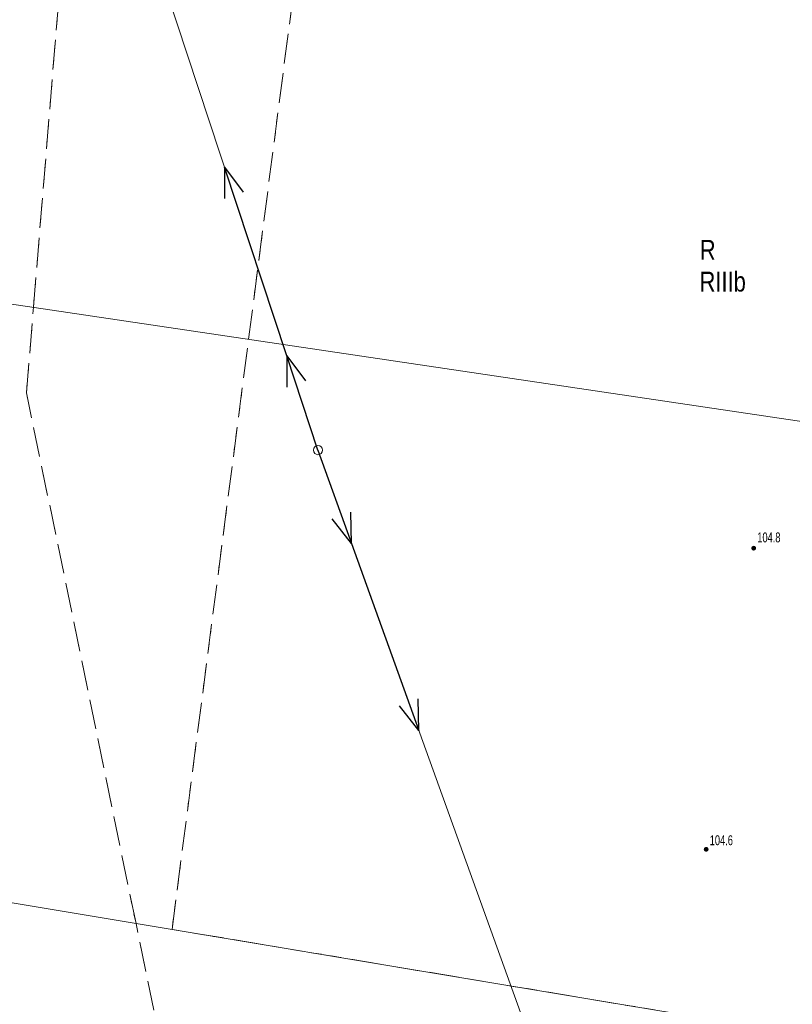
# Model space of a CAD drawing. Header units: inches. Extents: x 6497603 to 6502483, y 5925790 to 5934357.
# Tile 202 of 256: x 6500901 to 6500959, y 5926512 to 5926587. Entities that reach past the tile are written whole.
import ezdxf
from ezdxf.enums import TextEntityAlignment as Align

# ---------------------------------------------------------------- set-up
doc = ezdxf.new("R2010")
doc.units = ezdxf.units.IN
doc.header["$MEASUREMENT"] = 0
for name, pattern in [('219-1000', [0, 0]), ('egkk-1000', [3, 2.25, -0.75]), ('egug-1000', [1.5, 0.75, -0.75]), ('suep_nn_1000', [0, 0])]:
    doc.linetypes.add(name, pattern=pattern)
for name, color, linetype in [('209-oznaczenie konturu klasyfikacyjnego', 7, 'Continuous'), ('210-oznaczenie konturu użytku gruntowego', 7, 'Continuous'), ('217-kontur klasyfikacyjny', 7, 'Continuous'), ('218-kontur użytku gruntowego', 7, 'Continuous'), ('219-działka ewidencyjna', 7, 'Continuous'), ('pikieta naturalna', 7, 'Continuous'), ('pikieta naturalna-Atr2', 7, 'Continuous'), ('przewód elektroenergetyczny niskiego napięcia', 7, 'Continuous'), ('słup przewodów napowietrznych', 7, 'Continuous')]:
    doc.layers.add(name, color=color, linetype=linetype)
doc.styles.get("Standard").update_dxf_attribs({"font": 'arial.ttf'})

# ---------------------------------------------------------------- blocks, each defined once
blk = doc.blocks.new('PW01')
at = {"linetype": 'Continuous', "lineweight": 13}
h = blk.add_hatch(color=0, dxfattribs=at)
edge = h.paths.add_edge_path()
edge.add_arc((0, 0), 0.18, 0, 360)
blk = doc.blocks.new('US15')
at = {"color": 0, "linetype": 'Continuous', "lineweight": 13}
blk.add_circle((0, 0), 0.35, dxfattribs=at)
blk = doc.blocks.new('SUEP1')
at = {"color": 0, "linetype": 'Continuous'}
for p, q in [((7.5, 0), (5.25, 0.75)), ((22.5, 0), (20.25, 0.75)), ((0, 0), (7.5, 0)), ((7.5, 0), (5.25, -0.75)), ((7.5, 0), (22.5, 0)), ((22.5, 0), (20.25, -0.75))]:
    blk.add_line(p, q, dxfattribs=at)

msp = doc.modelspace()

# ---------------------------------------------------------------- linework, layer by layer
at = {"layer": '217-kontur klasyfikacyjny', "color": 3, "linetype": 'egkk-1000', "lineweight": 18, "flags": 128}
for points in [[(6500901.62, 5926564.97), (6500904.6, 5926601.29)], [(6500917.86, 5926562.55), (6500922.51, 5926598.45)], [(6500901.09, 5926558.5), (6500901.62, 5926564.97)], [(6500912.08, 5926517.98), (6500917.86, 5926562.55)], [(6500909.36, 5926518.43), (6500901.09, 5926558.5)], [(6500914.96, 5926491.31), (6500909.36, 5926518.43)], [(6500966.26, 5926508.94), (6500912.08, 5926517.98)]]:
    msp.add_lwpolyline(points, dxfattribs=at)
at = {"layer": '218-kontur użytku gruntowego', "color": 3, "linetype": 'egug-1000', "lineweight": 18, "flags": 128}
for points in [[(6500901.62, 5926564.97), (6500904.6, 5926601.29)], [(6500917.86, 5926562.55), (6500922.51, 5926598.45)], [(6500901.09, 5926558.5), (6500901.62, 5926564.97)], [(6500912.08, 5926517.98), (6500917.86, 5926562.55)], [(6500909.36, 5926518.43), (6500901.09, 5926558.5)], [(6500914.96, 5926491.31), (6500909.36, 5926518.43)], [(6500966.26, 5926508.94), (6500912.08, 5926517.98)]]:
    msp.add_lwpolyline(points, dxfattribs=at)
at = {"layer": '219-działka ewidencyjna', "color": 3, "linetype": '219-1000', "lineweight": 18, "flags": 128}
for points in [[(6500973.85, 5926554.23), (6500643.25, 5926603.37)], [(6500966.26, 5926508.94), (6500760.58, 5926543.24)]]:
    msp.add_lwpolyline(points, dxfattribs=at)
at = {"layer": 'przewód elektroenergetyczny niskiego napięcia', "color": 1, "linetype": 'suep_nn_1000', "lineweight": 18, "flags": 128}
for points in [[(6500923.1, 5926554.18), (6500894.38, 5926641.16)], [(6500953.47, 5926469.86), (6500923.1, 5926554.18)]]:
    msp.add_lwpolyline(points, dxfattribs=at)

# ---------------------------------------------------------------- block references
at = {"layer": 'pikieta naturalna', "color": 7, "linetype": 'Continuous', "lineweight": 13}
for p in [(6500956, 5926546.77), (6500952.41, 5926524.03)]:
    msp.add_blockref('PW01', p, dxfattribs=at)
at = {"layer": 'przewód elektroenergetyczny niskiego napięcia', "color": 1, "linetype": 'Continuous', "lineweight": 18}
for rotation in [108.273, 289.808]:
    msp.add_blockref('SUEP1', (6500923.1, 5926554.18), dxfattribs=dict(at, rotation=rotation))
at = {"layer": 'słup przewodów napowietrznych', "color": 7, "linetype": 'Continuous', "lineweight": 18}
msp.add_blockref('US15', (6500923.1, 5926554.18), dxfattribs=at)

# ---------------------------------------------------------------- texts
at = {"layer": '209-oznaczenie konturu klasyfikacyjnego', "color": 3, "linetype": 'Continuous', "lineweight": 18, "width": 0.79}
msp.add_text('RIIIb', height=1.5, dxfattribs=at).set_placement((6500951.91, 5926567.65), align=Align.TOP_LEFT)
at = {"layer": '210-oznaczenie konturu użytku gruntowego', "color": 3, "linetype": 'Continuous', "lineweight": 18, "width": 0.79}
msp.add_text('R', height=1.5, dxfattribs=at).set_placement((6500951.93, 5926568.55))
at = {"layer": 'pikieta naturalna-Atr2', "color": 7, "width": 0.667}
for s, p in [('104.8', (6500956.27, 5926547.21)), ('104.6', (6500952.68, 5926524.34))]:
    msp.add_text(s, height=0.75, dxfattribs=at).set_placement(p)

doc.saveas('drawing.dxf')
